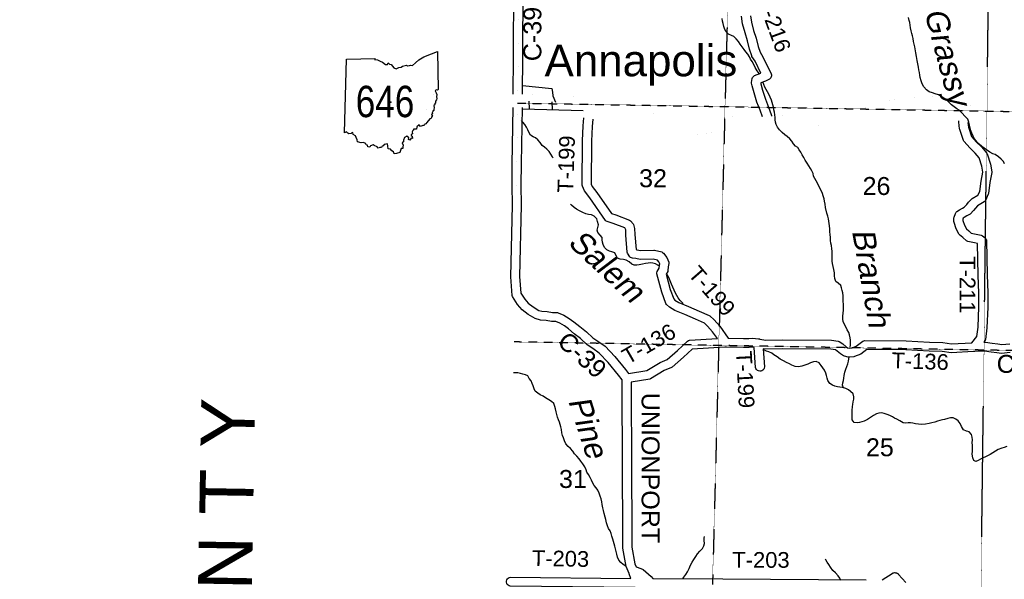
# Model space of a CAD drawing. Header units: feet. Extents: x -155 to 2562643, y -56 to 364810.
# Tile 36 of 121: x 2443888 to 2465831, y 264824 to 277287. Entities that reach past the tile are written whole.
import ezdxf
from ezdxf.enums import TextEntityAlignment as Align

# ---------------------------------------------------------------- set-up
doc = ezdxf.new("R2010")
doc.units = ezdxf.units.FT
doc.header["$MEASUREMENT"] = 0
for name, pattern in [('CENTER', [2, 1.25, -0.25, 0.25, -0.25]), ('HIDDEN2', [0.1875, 0.125, -0.0625]), ('water', [0])]:
    doc.linetypes.add(name, pattern=pattern)
for name, color, linetype in [('62', 7, 'Continuous'), ('COUNTY-LINE', 4, 'CENTER'), ('COUNTY-RD', 7, 'Continuous'), ('CR-TEXT', 7, 'Continuous'), ('HTEXT', 3, 'Continuous'), ('MTEXT', 2, 'Continuous'), ('RT-MKR', 7, 'Continuous'), ('SECTION', 8, 'HIDDEN2'), ('SECTION-TEXT', 8, 'Continuous'), ('STATE-RT', 2, 'Continuous'), ('STREET-RURAL', 14, 'Continuous'), ('TR-TEXT', 6, 'Continuous'), ('TWP-RD', 6, 'Continuous'), ('WATER-TEXT', 1, 'Continuous'), ('WATERWAY', 14, 'water')]:
    doc.layers.add(name, color=color, linetype=linetype)
doc.styles.add('ARIAL', font='arial.ttf')

# ---------------------------------------------------------------- blocks, each defined once
blk = doc.blocks.new('SR2')
at = {"layer": '62', "color": 0, "linetype": 'Continuous'}
blk.add_line((-813, -543), (-773, 884), dxfattribs=at)
for points in [[(-773, 884), (-219, 893), (-228, 876), (-175, 872), (-120, 842), (-73, 823), (-15, 777), (19, 778), (33, 815), (60, 786), (91, 781), (145, 713), (190, 698), (243, 722), (283, 725), (312, 749), (388, 768), (409, 756), (449, 759), (470, 768), (505, 760), (567, 812), (630, 873), (728, 931), (874, 985), (990, 1034), (1006, 294)], [(1006, 294), (989, 283), (963, 288), (945, 267), (967, 233), (977, 196), (968, 156), (977, 122), (971, 94), (954, 67), (949, 40), (934, 12), (936, -3), (922, -16), (924, -62), (918, -88), (920, -110), (898, -115), (903, -134), (889, -148), (892, -172), (876, -188), (892, -219), (879, -229), (869, -266), (841, -274), (785, -343), (765, -369), (742, -376), (730, -403), (703, -403), (661, -421), (634, -389), (587, -428), (582, -472), (522, -471), (524, -494), (511, -500), (499, -523), (506, -563), (478, -573), (481, -596), (499, -610), (507, -655), (478, -646), (453, -683), (428, -674), (437, -643), (394, -605), (354, -635), (334, -684), (333, -717), (304, -737), (323, -783), (319, -815), (320, -845), (283, -844), (260, -926)], [(260, -926), (195, -942), (151, -951), (135, -914), (103, -895), (82, -857), (36, -852), (25, -800), (20, -759), (-43, -769), (-61, -795), (-83, -801), (-96, -827), (-126, -829), (-159, -841), (-180, -816), (-234, -791), (-258, -778), (-308, -798), (-319, -822), (-359, -812), (-369, -785), (-393, -777), (-398, -748), (-450, -733), (-490, -739), (-559, -716), (-564, -679), (-588, -633), (-600, -602), (-644, -577), (-653, -540), (-667, -541), (-680, -556), (-729, -563), (-749, -548), (-776, -522), (-813, -543)]]:
    blk.add_lwpolyline(points, dxfattribs=at)
at = {"layer": 'RT-MKR', "color": 0, "linetype": 'Continuous'}
blk.add_lwpolyline([(-773, 884), (-219, 893), (-228, 876), (-175, 872), (-120, 842), (-73, 823), (-15, 777), (19, 778), (33, 815), (60, 786), (91, 781), (145, 713), (190, 698), (243, 722), (283, 725), (312, 749), (388, 768), (409, 756), (449, 759), (470, 768), (505, 760), (567, 812), (630, 873), (728, 931), (874, 985), (990, 1034), (1006, 294), (1006, 294), (989, 283), (963, 288), (945, 267), (967, 233), (977, 196), (968, 156), (977, 122), (971, 94), (954, 67), (949, 40), (934, 12), (936, -3), (922, -16), (924, -62), (918, -88), (920, -110), (898, -115), (903, -134), (889, -148), (892, -172), (876, -188), (892, -219), (879, -229), (869, -266), (841, -274), (785, -343), (765, -369), (742, -376), (730, -403), (703, -403), (661, -421), (634, -389), (587, -428), (582, -472), (522, -471), (524, -494), (511, -500), (499, -523), (506, -563), (478, -573), (481, -596), (499, -610), (507, -655), (478, -646), (453, -683), (428, -674), (437, -643), (394, -605), (354, -635), (334, -684), (333, -717), (304, -737), (323, -783), (319, -815), (320, -845), (283, -844), (260, -926), (260, -926), (195, -942), (151, -951), (135, -914), (103, -895), (82, -857), (36, -852), (25, -800), (20, -759), (-43, -769), (-61, -795), (-83, -801), (-96, -827), (-126, -829), (-159, -841), (-180, -816), (-234, -791), (-258, -778), (-308, -798), (-319, -822), (-359, -812), (-369, -785), (-393, -777), (-398, -748), (-450, -733), (-490, -739), (-559, -716), (-564, -679), (-588, -633), (-600, -602), (-644, -577), (-653, -540), (-667, -541), (-680, -556), (-729, -563), (-749, -548), (-776, -522), (-813, -543), (-813, -543), (-773, 884)], close=True, dxfattribs=at)
at = {"layer": 'RT-MKR', "color": 0}
blk.add_point((88, 48), dxfattribs=at)

msp = doc.modelspace()

# ---------------------------------------------------------------- linework, layer by layer
at = {"layer": 'COUNTY-LINE', "const_width": 0.04, "flags": 128}
msp.add_lwpolyline([(2451935.99, 183626.87), (2452186.29, 194241.17), (2452356.47, 199888.32), (2452356.47, 199888.32), (2452537.05, 210912.9), (2452642.86, 215853.49), (2452642.86, 215853.49), (2453052.69, 231900.41), (2453052.69, 231900.41), (2453184.69, 237232.8), (2453471.4, 253160.5), (2453471.4, 253160.5), (2453538.39, 256176.6), (2453568.21, 261539.59), (2453606.32, 263882.44), (2454823.35, 263908.45), (2454835.46, 264767.7), (2454835.46, 264767.7), (2455013.2, 277384.76), (2455009.22, 279887.93), (2455009.22, 279887.93), (2444652.57, 279864.08), (2438092.07, 280026.05), (2423207.96, 280172.56)], dxfattribs=at)
at = {"layer": 'COUNTY-RD'}
for points in [[(2454887.21, 275630.61), (2454891.77, 276448.75), (2454909.65, 279657.29)], [(2455109.39, 279609.73), (2455091.89, 276470.66), (2455087.22, 275630.54)], [(2457001.29, 269650.18), (2456801.92, 269863.53), (2456658.46, 269960.29), (2456533.57, 270046.65), (2456388.89, 270185.18), (2456244.69, 270294.32), (2456117.71, 270402.35), (2456026.36, 270465.95), (2455925.47, 270528.27), (2455838.45, 270565.54), (2455743.44, 270568.69), (2455622.92, 270586.37), (2455492.21, 270596.09), (2455376.42, 270628.56), (2455222.98, 270723.15), (2455086.32, 270823.79), (2454982.11, 270945.68), (2454868.03, 271121.84), (2454860, 271145.81), (2454829.99, 271563.21), (2454867.21, 273159.58), (2454859.9, 273602.13), (2454866.35, 274060.04), (2454866.34, 274060.08), (2454884.25, 275330.61)], [(2455084.24, 275328.16), (2455066.69, 274083.62), (2455066.7, 274083.58), (2455059.92, 273602.38), (2455067.25, 273158.91), (2455030.15, 271568.07), (2455056.74, 271198.38), (2455142.75, 271065.55), (2455223.41, 270971.21), (2455334.95, 270889.07), (2455457.47, 270813.54), (2455526.97, 270794.05), (2455644.88, 270785.29), (2455761.32, 270768.21), (2455873.17, 270764.5), (2455891.36, 270760.45), (2456017.9, 270706.25), (2456136.13, 270633.23), (2456239.93, 270560.95), (2456369.94, 270450.34), (2456518.83, 270337.66), (2456660.4, 270202.11), (2456771.26, 270125.45), (2456932.55, 270016.66), (2457151.31, 269782.57), (2457388.95, 269497.36), (2457457.24, 269407.29)], [(2465390.84, 269905.25), (2465345.54, 269907.47)], [(2465378.27, 270106.11), (2465410.89, 270104.51), (2465563.78, 270081.14), (2465687.81, 270064.27), (2465773.04, 270055.54), (2465952.6, 270071.17)], [(2465963.53, 269871.37), (2465771.51, 269854.64), (2465664.13, 269865.65), (2465535.2, 269883.18), (2465390.84, 269905.25)], [(2457507.72, 264844.31), (2457473.02, 264946.73), (2457470.06, 264954.29), (2457406.24, 265111.98), (2457332.26, 265519.84), (2457330.31, 265984.78), (2457330.31, 265984.79), (2457325.09, 267225.36), (2457313.89, 269265.33), (2457232.35, 269372.87), (2457001.29, 269650.18)], [(2457514.18, 269213.79), (2457525.09, 267226.32), (2457530.3, 265985.65), (2457530.31, 265985.62), (2457532.18, 265538.25), (2457599.36, 265167.92), (2457627.17, 265099.2), (2457651.64, 265095.89), (2457765.91, 265050.21), (2457780.39, 265041.34), (2457960.31, 264883.81), (2457998.14, 264837.75)]]:
    msp.add_lwpolyline(points, dxfattribs=at)
at = {"layer": 'SECTION'}
for points in [[(2465314.33, 264624.41), (2465742.8, 299321.65)], [(2460167.35, 296855.94), (2459327.85, 264706.28)], [(2454985.66, 275429.98), (2486683.48, 274891.78)], [(2486564.85, 269558.95), (2454910.73, 270110.81)]]:
    msp.add_lwpolyline(points, dxfattribs=at)
at = {"layer": 'STATE-RT', "color": 2, "linetype": 'Continuous', "const_width": 0.05}
for points in [[(2452309.07, 275525.28), (2452493.67, 275543.16), (2452788.19, 275575), (2453089.73, 275617.8), (2453261.09, 275645.94), (2453369.67, 275650.09), (2454215.74, 275646.65), (2454792.46, 275630.64), (2454887.21, 275630.61)], [(2455087.21, 275628.17), (2455260.63, 275623.98), (2455529.83, 275612), (2455759.32, 275605.42), (2455988.16, 275592.85), (2456215.88, 275586.13), (2456272.76, 275580.68), (2456338.17, 275559.99), (2456395.07, 275515.17), (2456460.45, 275458.11), (2456532.19, 275391.84), (2456536.14, 275389.83), (2456564.56, 275381.26), (2456592.22, 275374.17), (2456622.45, 275372.21), (2456694.65, 275373.3), (2456852.29, 275375.69), (2457056.71, 275380.8), (2457216.12, 275379.02), (2457303.23, 275373.09), (2457386.26, 275355.45), (2457527.79, 275320.81), (2457732.21, 275269.5), (2457950.35, 275212.47), (2458181.68, 275151.89), (2458400.64, 275095.2), (2458587.23, 275047.54), (2458747.85, 275002.6), (2458760.88, 274999.75), (2458782.7, 275000.08), (2458826.13, 275002.4), (2458902.62, 275012.48), (2459064.61, 275042.3), (2459260.35, 275078.94), (2459442.6, 275118.25), (2459522.32, 275130.55), (2459603.91, 275139.43), (2459674.91, 275133.65), (2459761.83, 275132.94), (2459898.82, 275120.51), (2459970.43, 275115.65)], [(2465680.44, 275179.76), (2465756.36, 275174.66), (2465942.97, 275165.33), (2466126.11, 275157.94), (2466323.09, 275154.83), (2466582.86, 275152.72), (2466828.36, 275152.35), (2467024.56, 275163.49), (2467203.6, 275172.45), (2467317.38, 275189.22), (2467428.31, 275206.45), (2467513.56, 275232.19), (2467602.87, 275266.61), (2467711.97, 275324.33), (2467816.39, 275387.32), (2467916.94, 275460.15), (2467975.29, 275505.71)], [(2465700.52, 275479.08), (2465773.9, 275474.16), (2465956.51, 275465.03), (2466132.51, 275457.92)], [(2452337.99, 275226.68), (2452524.25, 275244.72), (2452825.41, 275277.28), (2453135.13, 275321.24), (2453291.25, 275346.88), (2453374.79, 275350.07), (2454210.96, 275346.67), (2454788.24, 275330.64), (2454884.25, 275330.61)], [(2455084.24, 275328.16), (2455250.33, 275324.14), (2455518.87, 275312.2), (2455746.78, 275305.66), (2455975.5, 275293.09), (2456197.14, 275286.55), (2456200.95, 275286.19), (2456203.51, 275284.17), (2456260.01, 275234.87), (2456359.03, 275143.4), (2456423.78, 275110.37), (2456461.32, 275099.05)], [(2460645.82, 275142.13), (2460796.1, 275148.7), (2461039.24, 275160.29), (2461283.17, 275181.83), (2461466.63, 275196.45), (2461698.29, 275225.73), (2461982.71, 275258.1), (2462204.86, 275285.73), (2462212.92, 275286.43)], [(2462239.12, 274987.57), (2462397.61, 275001.58), (2462606.45, 275018.81), (2462739.63, 275031.58), (2462840.79, 275052.41), (2462937.78, 275085.55), (2463054.87, 275141.41), (2463132.77, 275162.54), (2463246.43, 275188.55), (2463354.49, 275205.12), (2463507.84, 275223.18), (2463684.68, 275243.55), (2463857.13, 275256.08), (2464065.11, 275274.93), (2464147.53, 275276.18), (2464216.95, 275267.79), (2464305.52, 275246.19), (2464413.59, 275214.45), (2464620.67, 275136.4), (2464742.19, 275075.18), (2464817.41, 275033.45)], [(2465021.77, 274999.98), (2465066.01, 275011.09), (2465142.45, 275060.11), (2465227.2, 275111.07), (2465293.8, 275152.73), (2465329.91, 275168.08), (2465366.25, 275179.44), (2465406.32, 275185.78), (2465473.02, 275191.66), (2465585.8, 275186.11), (2465680.44, 275179.76)], [(2456659.91, 275072.74), (2456699.2, 275073.34), (2456858.31, 275075.75), (2457058.79, 275080.76), (2457204.24, 275079.14), (2457261.65, 275075.23), (2457319.42, 275062.95), (2457455.61, 275029.63), (2457657.75, 274978.88), (2457874.41, 274922.25), (2458106.08, 274861.57), (2458325.92, 274804.66), (2458509.69, 274757.72), (2458675.25, 274711.4), (2458730.62, 274699.25), (2458793, 274700.2), (2458853.77, 274703.46), (2458949.4, 274716.04), (2459119.37, 274747.34), (2459319.59, 274784.82), (2459497.14, 274823.11), (2459561.46, 274833.03), (2459608.01, 274838.11), (2459661.49, 274833.75), (2459747.03, 274833.06), (2459875.08, 274821.43), (2459950.09, 274816.33)], [(2459970.45, 275115.64), (2460015.68, 275112.56), (2460117.27, 275108.24), (2460195.26, 275105.8), (2460301.3, 275112.99), (2460426.55, 275122.71), (2460440.48, 275124.2)]]:
    msp.add_lwpolyline(points, dxfattribs=at)
at = {"layer": 'STATE-RT', "color": 2, "linetype": 'Continuous'}
for points in [[(2462212.7, 275286.41, 0.05, 0.05, 0), (2462372.07, 275300.5, 0.05, 0.05, 0), (2462579.81, 275317.63, 0.05, 0.05, 0), (2462694.93, 275328.66, 0.05, 0.05, 0), (2462761.71, 275342.43, 0.05, 0.05, 0), (2462824.32, 275363.81, 0.05, 0.05, 0), (2462950.17, 275423.85, 0.05, 0.05, 0), (2463060.01, 275453.64, 0.05, 0.05, 0), (2463190.17, 275483.43, 0.05, 0.05, 0), (2463314.21, 275502.44, 0.05, 0.05, 0), (2463473.12, 275521.16, 0.05, 0.05, 0), (2463656.62, 275542.31, 0.05, 0.05, 0), (2463832.71, 275555.1, 0.05, 0.05, 0), (2464049.27, 275574.73, 0.05, 0.05, 0), (2464163.33, 275576.46, 0.05, 0.05, 0), (2464270.67, 275563.47, 0.05, 0.05, 0), (2464383.36, 275536.01, 0.05, 0.05, 0), (2464508.91, 275499.13, 0.05, 0.05, 0), (2464741.39, 275411.5, 0.05, 0.05, 0), (2464882.51, 275340.42, 0.05, 0.05, 0), (2464958.27, 275298.38, 0.05, 0.05, 0), (2464984.15, 275314.97, 0.05, 0.05, 0), (2465070.34, 275366.81, 0.05, 0.05, 0), (2465154.74, 275419.61, 0.05, 0.05, 0), (2465226.25, 275449.98, 0.05, 0.05, 0), (2465297.69, 275472.32, 0.05, 0.05, 0), (2465369.66, 275483.7, 0.05, 0.05, 0), (2465467.18, 275492.32, 0.05, 0.05, 0), (2465603.22, 275485.61, 0.05, 0.05, 0), (2465700.52, 275479.08, 0.05, 0.05, 0)], [(2459950.07, 274816.34, 0.05, 0.05, 0), (2459999.1, 274813, 0.05, 0.05, 0), (2460106.19, 274808.44, 0.05, 0.05, 0), (2460200.72, 274805.48, 0.05, 0.05, 0), (2460323.06, 274813.77, 0.05, 0.05, 0), (2460454.17, 274823.95, 0.05, 0.05, 0), (2460603.81, 274840.01, 0.05, 0.05, 0), (2460809.78, 274849.02, 0.05, 0.05, 0), (2461059.58, 274860.91, 0.05, 0.05, 0), (2461308.29, 274882.89, 0.05, 0.05, 0), (2461497.37, 274897.95, 0.05, 0.05, 0), (2461734.07, 274927.87, 0.05, 0.05, 0), (2462018.19, 274960.2, 0.05, 0.05, 0), (2462236.38, 274987.33, 0.05, 0.05, 0), (2462238.9, 274987.55, 0.05, 0.05, 0)]]:
    msp.add_lwpolyline(points, format="xyseb", dxfattribs=at)
at = {"layer": 'STREET-RURAL'}
for points in [[(2455090.45, 275820.07), (2455749.24, 275758.36), (2455760.24, 275672.35), (2455769.16, 275592.33), (2455830.47, 275451.29)], [(2455246.3, 275301.19), (2455244.39, 275474.33)], [(2455759.18, 275286.83), (2455756.55, 275455.35)], [(2455090.01, 275305.56), (2456445.61, 275267.62)]]:
    msp.add_lwpolyline(points, dxfattribs=at)
at = {"layer": 'TWP-RD'}
for points in [[(2460176.71, 277374.08), (2460194.98, 277232.05), (2460245.4, 277050.17), (2460297.81, 276872.53), (2460348.12, 276689.44), (2460387.61, 276560.36), (2460450.77, 276461.85), (2460637.17, 276080.65), (2460642.31, 276059.04), (2460642.59, 276036.83)], [(2460440.48, 275124.2), (2460390.27, 275270.09), (2460319.39, 275448.58), (2460253.11, 275658.8), (2460208.83, 275814.53), (2460200.22, 275876.84), (2460200.4, 275891.82), (2460214.43, 275977.94), (2460222.18, 275997.73), (2460233.92, 276015.45), (2460249.12, 276030.31), (2460267.1, 276041.64), (2460408.36, 276093.28), (2460276.17, 276363.63), (2460208.13, 276469.75), (2460202.39, 276482.16), (2460156.04, 276633.67), (2460105.45, 276817.73), (2460053.1, 276995.16), (2459998.44, 277192.37), (2459976.59, 277362.22)], [(2460642.59, 276036.83), (2460637.99, 276015.11), (2460628.73, 275994.91), (2460615.28, 275977.26), (2460598.27, 275962.97), (2460511.16, 275917.91), (2460401.96, 275878), (2460405.03, 275855.77), (2460444.71, 275716.23), (2460507.95, 275515.64), (2460577.87, 275339.57), (2460634.25, 275175.76), (2460642.48, 275151.84), (2460645.82, 275142.13)], [(2457427.15, 272112.14), (2457395.95, 272489.36), (2457393.45, 272603.55), (2457383.39, 272638.46), (2457372.57, 272651.4), (2457111.33, 272750.73), (2456976.85, 272792.28), (2456957.65, 272803.27), (2456941.33, 272818.18), (2456591.11, 273318.68), (2456472.71, 273473.76), (2456430.19, 273580.89), (2456426.64, 273599.73), (2456431.29, 274589.43), (2456448.25, 274923.88), (2456461.32, 275099.05)], [(2456659.91, 275072.74), (2456647.87, 274911.37), (2456631.27, 274583.9), (2456626.77, 273627.75), (2456648.43, 273573.18), (2456752.59, 273436.75), (2457079.21, 272969.98), (2457176.46, 272939.93), (2457480.07, 272824.5), (2457501.01, 272809.59), (2457557.05, 272742.56), (2457566.84, 272724.14), (2457592.83, 272633.94), (2457595.77, 272499.8), (2457623.37, 272166.14), (2457644.81, 272164.02), (2457730.92, 272149.15), (2458024.08, 272157.7), (2458038.29, 272156.08), (2458196.9, 272114.52), (2458216.68, 272104.27), (2458233.72, 272089.92), (2458307.97, 271992.03), (2458352.14, 271885.72), (2458355.32, 271857.57), (2458343.02, 271785.5), (2458336.1, 271702.29), (2458329.28, 271680.81), (2458294.72, 271622.07), (2458387.18, 271280.38), (2458464.38, 271067.81), (2458491.41, 271043.93), (2458580.76, 270990.54), (2458793.18, 270901.67), (2459028.83, 270798.2), (2459252.49, 270697.55), (2459265.28, 270689.27), (2459361.58, 270603.66), (2459487.88, 270457.79), (2459678.2, 270193.81), (2460017.34, 270186.73), (2460140.63, 270187.55), (2460222.69, 270193.72), (2460353.25, 270178.6), (2460357.02, 270178.87), (2460357.24, 270178.83), (2460357.45, 270178.84), (2460366.51, 270177.06), (2460375.68, 270176), (2460379.19, 270174.61), (2460518.57, 270147.83), (2460877.37, 270153.91), (2461982.61, 270150.39), (2462129.57, 270128.48), (2462150.77, 270120.14), (2462229.53, 270066.1), (2462304.61, 270002), (2462340.11, 269978.16), (2462372.45, 269970.1), (2462438.57, 269976.99), (2462532.62, 270015.51), (2462680.86, 270125.98), (2462700.66, 270134.92), (2462721.9, 270139.4), (2463646.01, 270131.63), (2464161.57, 270103.05), (2464460.57, 270097.53), (2464655.77, 270068.46), (2465106.14, 270092.88), (2465219.17, 270227.64), (2465245.79, 270442.72)], [(2465245.79, 270442.72), (2465261.66, 270891.42), (2465261.61, 271198.44), (2465248.37, 271599.93), (2465235.48, 272301.63), (2465165.8, 272315.37), (2465020.2, 272345.41), (2465003.82, 272351.94), (2464988.84, 272361.23), (2464906.8, 272434.78), (2464836.17, 272493.1), (2464826.71, 272503.44), (2464818.8, 272514.98), (2464761.66, 272629.95), (2464710.92, 272771.51), (2464707.97, 272789.34), (2464709.35, 272874.26), (2464711.99, 272889.55), (2464740.27, 272973.15), (2464748.06, 272987.72), (2464758.15, 273000.83), (2464770.23, 273012.08), (2464836.1, 273055.71), (2464898.57, 273090.14), (2464939.36, 273113.53), (2464995.73, 273171.44), (2465036.61, 273221.46), (2465104.91, 273293.91), (2465115.44, 273302.42), (2465244.3, 273380.4), (2465283.47, 273464.18), (2465314.55, 273689.54), (2465349.14, 273893.08), (2465327.08, 274021.88), (2465268.38, 274214.27), (2465179.33, 274314.29), (2465067.68, 274424.98), (2464930.74, 274579.47), (2464920.58, 274597.12), (2464838.59, 274845.06), (2464836.35, 274855.37), (2464819.76, 275007.5), (2464817.41, 275033.45)], [(2465021.77, 274999.98), (2465033.45, 274892.81), (2465100.81, 274689.11), (2465213.06, 274562.48), (2465324.56, 274451.94), (2465437.11, 274325.51), (2465445.04, 274313.51), (2465451.17, 274300.48), (2465522.08, 274068.13), (2465550.58, 273901.69), (2465550.6, 273884.75), (2465512.25, 273659.12), (2465478.5, 273414.41), (2465474.24, 273399.98), (2465408.44, 273259.26), (2465396.78, 273243.4), (2465382.24, 273230.1), (2465236.44, 273141.88), (2465186.99, 273089.42), (2465145.09, 273038.15), (2465068.04, 272959), (2465057.04, 272950.47), (2464996.59, 272915.8), (2464939.77, 272884.48), (2464916.11, 272868.81), (2464908.94, 272847.62), (2464908.38, 272813.34), (2464945.98, 272708.46), (2464985.31, 272629.32), (2465037.27, 272586.42), (2465095.68, 272534.05), (2465205.35, 272511.43), (2465317.13, 272489.38), (2465332.1, 272483.85), (2465346.01, 272476.01), (2465403.67, 272430.11), (2465415.33, 272416.88), (2465424.5, 272401.8), (2465430.89, 272385.35), (2465434.3, 272368.03), (2465448.31, 271605.06)], [(2457457.24, 269407.29), (2457866.98, 269471.89), (2458163.03, 269654.84), (2458316.05, 269717.41), (2458547.61, 269919.1), (2458770.38, 270128.91), (2458790.5, 270140.54), (2458812.76, 270147.25), (2459437.54, 270185.63), (2459330.86, 270333.6), (2459218.94, 270462.86), (2459149.52, 270524.57), (2458947.59, 270615.44), (2458714.37, 270717.85), (2458490.42, 270811.54), (2458372.9, 270881.75), (2458303.47, 270943.09), (2458289.36, 270963.82), (2458196.32, 271220.02), (2458087.2, 271623.3), (2458087.22, 271649.99), (2458094.25, 271675.74), (2458139.61, 271752.84), (2458144.42, 271810.65), (2458150.92, 271848.76), (2458133.12, 271891.6), (2458102, 271932.64), (2458008.41, 271957.15), (2457716.68, 271948.65), (2457617.94, 271965.7), (2457544.11, 271972.98), (2457522.67, 271980.17), (2457503.37, 271991.97), (2457487.19, 272007.79), (2457435.05, 272088.86), (2457427.15, 272112.14)], [(2465448.31, 271605.06), (2465461.61, 271201.75), (2465461.66, 270887.89), (2465445.35, 270426.87), (2465412.84, 270164.2), (2465406.89, 270145.92), (2465397.57, 270129.12), (2465378.27, 270106.11)], [(2464646.35, 269867.66), (2464443.92, 269897.81), (2464154.19, 269903.15), (2463639.64, 269931.67), (2462764.7, 269939.03), (2462631.83, 269840.02), (2462494.5, 269783.78), (2462480.67, 269780.3), (2462367.03, 269768.45), (2462349.63, 269769.68), (2462266.3, 269790.43), (2462250.4, 269797.49), (2462183.53, 269842.4), (2462107.68, 269907.15), (2462066.01, 269935.74), (2461967.47, 269950.43), (2460878.75, 269953.91), (2460501.21, 269947.51), (2460459.67, 269955.49), (2460486.92, 269554.24), (2460481.85, 269528.41), (2460470.26, 269504.77), (2460452.95, 269484.93), (2460431.08, 269470.24), (2460406.17, 269461.72), (2460379.9, 269459.94), (2460354.07, 269465.01), (2460330.43, 269476.6), (2460310.59, 269493.91), (2460295.9, 269515.78), (2460287.38, 269540.69), (2460256.96, 269988.42), (2460218.64, 269992.86), (2460148.81, 269987.61), (2460015.93, 269986.71), (2459637.34, 269994.63), (2459637.3, 269994.62), (2459630.23, 269994.77), (2459623.25, 269994.06), (2459617.14, 269995.05), (2459613.37, 269995.13), (2459610.99, 269995.18), (2459602.12, 269995.37), (2458872.72, 269950.56), (2458681.91, 269770.84), (2458428.72, 269550.31), (2458414.7, 269541.67), (2458254.06, 269475.99), (2457946.53, 269285.94), (2457927.84, 269279.01), (2457514.18, 269213.79)], [(2465345.54, 269907.47), (2465173.92, 269896.39), (2465173.43, 269896.23), (2465162.03, 269895.61), (2465153.8, 269894.89), (2465152.62, 269895.02), (2465148.17, 269894.73), (2465147.67, 269894.83), (2464646.35, 269867.66)], [(2457602.11, 264643.39), (2454821.37, 264670.39), (2454795.99, 264677.46), (2454773.32, 264690.84), (2454754.89, 264709.64), (2454741.95, 264732.56), (2454735.38, 264758.06), (2454735.63, 264784.39), (2454742.7, 264809.77), (2454756.08, 264832.44), (2454774.88, 264850.87), (2454797.8, 264863.81), (2454823.3, 264870.38), (2457507.72, 264844.31)], [(2463106.71, 264813.19), (2463330.45, 264950.88), (2463332.61, 264952.91), (2463341.63, 264957.76), (2463350.36, 264963.13), (2463353.2, 264963.98), (2463355.79, 264965.37), (2463365.69, 264967.7), (2463375.58, 264970.65), (2463378.55, 264970.73), (2463381.42, 264971.41), (2463391.63, 264971.1), (2463401.9, 264971.39), (2463404.8, 264970.7), (2463407.75, 264970.61), (2463417.53, 264967.67), (2463427.52, 264965.29), (2463430.13, 264963.88), (2463432.96, 264963.03), (2463441.69, 264957.63), (2463450.68, 264952.77), (2463452.83, 264950.74), (2463455.35, 264949.18), (2463462.36, 264941.73), (2463469.81, 264934.69), (2463471.37, 264932.16), (2463640.3, 264752.65)], [(2457998.14, 264837.75), (2459559.43, 264830.25), (2459559.46, 264830.24), (2462749.65, 264814.91)]]:
    msp.add_lwpolyline(points, dxfattribs=at)
at = {"layer": 'WATERWAY'}
for points in [[(2460370.58, 276079.24), (2460364.96, 276090.85), (2460326.01, 276146.51), (2460278.75, 276222.12), (2460245.67, 276289.91), (2460208.62, 276353.62), (2460171.71, 276407.3), (2460152.88, 276461.24), (2460117.95, 276516.96), (2460073.01, 276570.52), (2460030.1, 276622.1), (2459989.09, 276681.74), (2459944.01, 276745.34), (2459905.06, 276801), (2459855.99, 276862.53), (2459805.1, 276909.98), (2459748.5, 276935.26), (2459685.76, 276968.49), (2459632.87, 277015.91), (2459599.95, 277071.65), (2459579, 277133.59), (2459564.01, 277199.64), (2459551.21, 277253.66), (2459540.33, 277313.74)], [(2465020.92, 275072.58), (2464824.25, 275269.97), (2464773.58, 275301.36), (2464710.7, 275344.62), (2464657.78, 275394.05), (2464590.61, 275457.33), (2464535.73, 275502.72), (2464480.94, 275542.08), (2464412.04, 275585.25), (2464361.43, 275612.63), (2464292.8, 275635.73), (2464228.22, 275656.88), (2464159.54, 275684), (2464096.66, 275727.26), (2464039.5, 275792.69), (2464002.45, 275856.41), (2463975.39, 275924.28), (2463956.22, 276002.31), (2463949.47, 276054.42), (2463940.62, 276112.52), (2463927.76, 276170.56), (2463916.85, 276232.64), (2463901.81, 276302.7), (2463886.66, 276380.79), (2463871.4, 276466.91), (2463860.18, 276551.07), (2463860.18, 276551.07), (2463836.25, 276683.25), (2463823.38, 276741.29), (2463810.47, 276803.34), (2463797.49, 276869.42), (2463784.63, 276927.46), (2463773.86, 276979.51), (2463758.96, 277039.53), (2463743.98, 277105.57), (2463733.13, 277163.64), (2463722.27, 277221.71), (2463711.53, 277271.75), (2463694.54, 277337.76)], [(2462397.66, 269992.66), (2462402, 270034.53), (2462405.23, 270090.8), (2462404.42, 270149.02), (2462399.62, 270205.17), (2462384.67, 270269.2), (2462363.85, 270321.1), (2462332.86, 270382.9), (2462297.79, 270448.65), (2462264.73, 270514.43), (2462241.88, 270568.31), (2462229.13, 270618.32), (2462234.29, 270680.64), (2462241.35, 270751.02), (2462244.41, 270819.33), (2462245.64, 270875.57), (2462242.76, 271082.34), (2462237.93, 271140.49), (2462229.03, 271202.61), (2462220.3, 271252.68), (2462205.37, 271314.71), (2462184.56, 271366.61), (2462129.63, 271416.01), (2462076.82, 271457.41), (2462055.87, 271519.35), (2462048.98, 271581.49), (2462044.01, 271649.69), (2462030.9, 271725.8), (2462017.95, 271789.86), (2462005.01, 271853.93), (2461998.22, 271908.04), (2461993.43, 271964.19), (2461996.69, 272018.45), (2461993.81, 272080.65), (2461993.11, 272130.84), (2461986.36, 272182.95), (2461977.29, 272257.1), (2461966.47, 272313.17), (2461959.66, 272369.29), (2461958.74, 272435.54), (2461951.76, 272503.7), (2461944.9, 272563.84), (2461939.93, 272632.03), (2461935.02, 272696.21), (2461928.29, 272746.31), (2461921.54, 272798.42), (2461910.72, 272854.48), (2461897.85, 272912.52), (2461876.87, 272976.47), (2461848.95, 273106.58), (2461835.92, 273176.66), (2461824.9, 273246.78), (2461814.1, 273300.84), (2461797.19, 273360.83), (2461780.31, 273418.81), (2461747.25, 273484.59), (2461716.2, 273550.4), (2461681.08, 273620.17), (2461637.84, 273695.84), (2461608.96, 273749.63), (2461576.07, 273803.37), (2461573.22, 273863.56), (2461540.3, 273919.31), (2461513.44, 273973.13), (2461476.47, 274030.82), (2461435.41, 274094.48), (2461390.3, 274160.09), (2461361.34, 274219.9), (2461326.35, 274279.63), (2461293.46, 274333.37), (2461260.6, 274385.09), (2461227.68, 274440.84), (2461177.02, 274472.23), (2461136.09, 274525.85), (2461099.13, 274583.54), (2461048.16, 274637.02), (2460991.25, 274684.38), (2460938.49, 274721.77), (2460877.51, 274773.09), (2460818.37, 274836.48), (2460779.45, 274890.13), (2460744.44, 274951.87), (2460731.69, 275001.88), (2460724.94, 275053.99), (2460722.12, 275112.17), (2460715.28, 275170.3), (2460715.28, 275170.3), (2460706.46, 275226.39), (2460695.67, 275280.45), (2460686.82, 275338.55), (2460676.02, 275392.61), (2460659.2, 275446.57), (2460640.4, 275498.51), (2460613.45, 275558.35), (2460588.53, 275616.22), (2460553.52, 275677.95), (2460524.65, 275731.75), (2460493.74, 275787.52), (2460468.8, 275847.4), (2460447.96, 275901.31), (2460447.51, 275902.57)], [(2455778.81, 274202.08), (2455760.2, 274229.14), (2455723.21, 274288.84), (2455686.19, 274350.54), (2455635.25, 274402.01), (2455584.39, 274447.45), (2455531.58, 274488.86), (2455484.55, 274548.41), (2455437.51, 274607.96), (2455384.56, 274659.4), (2455332.09, 274676.71), (2455275.26, 274718.05), (2455236.23, 274779.73), (2455215.33, 274837.66), (2455184.42, 274893.43), (2455143.44, 274951.06), (2455098.44, 275008.64), (2455073.69, 275039.53)], [(2465833.33, 274073.84), (2465814.53, 274125.77), (2465759.48, 274183.2), (2465700.57, 274230.54), (2465625.49, 274283.66), (2465575, 274303.01), (2465506.21, 274338.16), (2465433.23, 274385.29), (2465380.47, 274422.67), (2465329.7, 274462.1), (2465268.74, 274511.41), (2465223.83, 274562.96), (2465166.56, 274636.43), (2465137.65, 274692.23), (2465110.62, 274758.09), (2465087.63, 274822.01), (2465070.72, 274882), (2465057.92, 274936.03), (2465042.91, 275004.08), (2465020.92, 275072.58)], [(2458148.6, 271790.09), (2458106.07, 271819.55), (2458055.44, 271848.93), (2457994.9, 271868.13), (2457944.61, 271873.43), (2457892.52, 271862.63), (2457836.37, 271855.8), (2457764.25, 271840.7), (2457694.12, 271827.64), (2457638.02, 271816.78), (2457585.72, 271822.05), (2457533.21, 271841.37), (2457474.24, 271892.72), (2457407.4, 271931.91), (2457340.86, 271949.01), (2457272.46, 271956.06), (2457213.96, 271973.28), (2457174.85, 272040.98), (2457150.02, 272092.82), (2457085.41, 272115.98), (2457032.99, 272129.28), (2456974.32, 272158.55), (2456921.34, 272211.99), (2456890.27, 272279.81), (2456879.52, 272329.85), (2456872.72, 272385.97), (2456865.96, 272438.08), (2456823.06, 272489.66), (2456772.06, 272545.14), (2456757.22, 272601.15), (2456774.48, 272659.63), (2456785.75, 272716.01), (2456768.59, 272794.07), (2456749.73, 272850.01), (2456688.58, 272913.38), (2456629.94, 272940.64), (2456567.51, 272951.78), (2456503.1, 272960.89), (2456438.4, 272990.07), (2456363.5, 273031.15), (2456296.71, 273066.33), (2456241.95, 273103.68), (2456184.98, 273155.06), (2456163.45, 273177.42)], [(2458671.84, 270963.02), (2458605.22, 271031.66), (2458560.22, 271089.24), (2458531.38, 271141.03), (2458498.29, 271208.81), (2458471.4, 271264.64), (2458444.39, 271328.51), (2458417.36, 271394.37), (2458388.2, 271468.24), (2458352.99, 271544.03), (2458310.5, 271618.38)], [(2465886.75, 267783.99), (2465828.81, 267761.07), (2465776.84, 267742.25), (2465694.85, 267714.96), (2465633.11, 267675.91), (2465573.33, 267640.91), (2465519.58, 267606), (2465415.83, 267554.3), (2465359.98, 267525.38), (2465304.08, 267500.48), (2465252.3, 267467.6), (2465200.38, 267444.76), (2465200.38, 267444.76), (2465149.84, 267468.13), (2465126.9, 267528.03), (2465115.74, 267608.18), (2465118.81, 267676.5), (2465121.96, 267738.78), (2465118.94, 267811.02), (2465118.25, 267861.21), (2465119.28, 267931.5), (2465112.41, 267991.64), (2465099.55, 268049.68), (2465044.48, 268109.12), (2464992.01, 268126.43), (2464923.3, 268155.55), (2464880.17, 268223.19), (2464849.09, 268291.01), (2464800.01, 268352.54), (2464749.24, 268391.96), (2464694.56, 268423.3), (2464632.3, 268422.4), (2464570.28, 268403.43), (2464500.21, 268386.35), (2464450.11, 268377.59), (2464396.1, 268360.75), (2464342.12, 268341.9), (2464280.1, 268322.93), (2464214.05, 268305.91), (2464153.96, 268292.99), (2464075.79, 268279.81), (2463993.49, 268274.6), (2463917.11, 268277.51), (2463852.73, 268284.61), (2463790.27, 268297.76), (2463739.94, 268305.06), (2463689.67, 268308.35), (2463631.56, 268297.47), (2463579.23, 268304.74), (2463506.22, 268353.88), (2463437.43, 268389.03), (2463386.85, 268414.4), (2463336.21, 268443.78), (2463279.58, 268471.07), (2463218.96, 268496.3), (2463152.35, 268519.43), (2463099.9, 268534.73), (2463033.78, 268521.73), (2462983.71, 268510.96), (2462913.97, 268469.79), (2462850.31, 268424.7), (2462784.56, 268385.6), (2462710.74, 268348.39), (2462654.78, 268327.5), (2462604.74, 268314.73), (2462550.53, 268311.93), (2462486.18, 268317.02), (2462437.19, 268372.53), (2462437.94, 268462.9), (2462441.01, 268531.21), (2462442.32, 268581.43), (2462447.11, 268669.84), (2462452.44, 268720.12), (2462461.73, 268774.46), (2462474.92, 268836.9), (2462478.18, 268891.16), (2462463.26, 268953.18), (2462406.23, 269008.58), (2462355.49, 269045.99), (2462298.83, 269075.29), (2462222.2, 269096.27), (2462163.86, 269101.44), (2462113.57, 269106.74), (2462053.06, 269123.93), (2462000.47, 269149.28), (2461941.72, 269184.57), (2461898.59, 269252.21), (2461881.8, 269304.17), (2461868.96, 269360.2), (2461854.17, 269412.19), (2461821.12, 269477.97), (2461788.17, 269535.72), (2461751.29, 269587.4), (2461704.31, 269642.93), (2461639.59, 269674.12), (2461581.45, 269665.25), (2461513.44, 269644.19), (2461449.53, 269617.16), (2461385.53, 269596.15), (2461317.55, 269573.08), (2461245.44, 269557.98), (2461173.04, 269562.96), (2461098.31, 269591.99), (2461041.68, 269619.28), (2460974.92, 269652.45), (2460910.17, 269685.65), (2460839.26, 269728.79), (2460772.27, 269778.02), (2460697.29, 269825.12), (2460646.62, 269856.51), (2460585.92, 269887.76), (2460529.46, 269903), (2460462.73, 269934.16), (2460462.73, 269934.16), (2460452.92, 269937.98)], [(2462249.95, 269088.67), (2462227.5, 269148.55), (2462232.79, 269200.83), (2462244.15, 269251.19), (2462251.48, 269301.49), (2462262.7, 269361.89), (2462279.77, 269434.42), (2462302.92, 269503.02), (2462322.22, 269559.52), (2462345.4, 269626.12), (2462360.72, 269680.55), (2462368.02, 269732.86), (2462375.18, 269767.31)], [(2457412.62, 265107.39), (2457393.82, 265115.03), (2457335.01, 265154.34), (2457282.15, 265199.75), (2457243.26, 265251.39), (2457214.19, 265319.24), (2457193.24, 265381.18), (2457178.34, 265441.2), (2457169.49, 265499.3), (2457150.58, 265559.26), (2457139.81, 265611.31), (2457124.99, 265665.31), (2457106.16, 265719.25), (2457085.18, 265783.19), (2457070.25, 265845.22), (2457047.38, 265901.11), (2457012.51, 265952.81), (2456987.51, 266016.7), (2456968.54, 266080.67), (2456951.43, 266154.72), (2456936.62, 266208.72), (2456911.4, 266288.66), (2456896.42, 266354.71), (2456883.5, 266416.76), (2456872.48, 266486.88), (2456859.53, 266550.94), (2456844.52, 266618.99), (2456827.64, 266676.98), (2456800.64, 266740.84), (2456771.59, 266806.68), (2456738.7, 266860.41), (2456693.79, 266911.97), (2456662.88, 266967.74), (2456631.88, 267029.53), (2456604.96, 267087.37), (2456561.75, 267161.04), (2456530.89, 267212.79), (2456514.1, 267264.75), (2456481.06, 267328.53), (2456437.96, 267394.16), (2456394.94, 267453.77), (2456356.05, 267505.42), (2456303.02, 267562.88), (2456254.03, 267618.39), (2456213.08, 267674.01), (2456164.01, 267735.55), (2456111.09, 267784.98), (2456060.06, 267842.46), (2456028.98, 267910.28), (2456003.99, 267974.17), (2456003.99, 267974.17), (2455987.16, 268028.14), (2455972.26, 268088.16), (2455961.27, 268156.27), (2455948.35, 268218.32), (2455933.57, 268270.31), (2455918.72, 268326.32), (2455897.91, 268378.22), (2455875.01, 268436.12), (2455860.16, 268492.12), (2455843.26, 268552.11), (2455828.22, 268622.17), (2455815.47, 268672.18), (2455790.44, 268738.08), (2455739.56, 268785.53), (2455676.79, 268820.77), (2455609.89, 268863.97), (2455557.17, 268899.35), (2455488.4, 268932.48), (2455431.66, 268967.8), (2455378.79, 269013.22), (2455351.93, 269067.04), (2455332.96, 269131.02), (2455310.08, 269186.91), (2455283.13, 269246.75), (2455242.23, 269298.37), (2455209.28, 269356.12), (2455158.76, 269377.47), (2455100.26, 269394.69), (2455049.85, 269408.02), (2454991.41, 269421.23), (2454941.19, 269420.5), (2454892.96, 269421.81)], [(2458665.27, 264837.57), (2458687.01, 264868.72), (2458732.34, 264931.62), (2458767.65, 264992.37), (2458804.78, 265067.2), (2458839.9, 265142), (2458875.13, 265208.77), (2458912.49, 265267.54), (2458955.75, 265334.42), (2458997.21, 265387.23), (2459048.59, 265448.21), (2459101.98, 265509.21), (2459135.29, 265569.93), (2459148.6, 265624.34), (2459145.69, 265688.55), (2459140.92, 265742.69), (2459146.44, 265778.91)], [(2462189.67, 264794.96), (2462168.86, 264846.86), (2462131.98, 264898.53), (2462066.75, 264965.86), (2462011.77, 265019.27), (2461954.52, 265090.73), (2461919.54, 265150.46), (2461886.67, 265202.18), (2461851.8, 265253.88), (2461841.53, 265269.8)]]:
    msp.add_lwpolyline(points, dxfattribs=at)

# ---------------------------------------------------------------- block references
at = {"layer": 'RT-MKR', "xscale": 1.150001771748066, "yscale": 1.150001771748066}
msp.add_blockref('SR2', (2452060.41, 275392.48), dxfattribs=at)

# ---------------------------------------------------------------- texts
at = {"layer": 'CR-TEXT', "style": 'ARIAL'}
for s, rotation, p in [('C-39', 90, (2455633.41, 276362.6)), ('C-39', 318, (2455760.09, 269987.55)), ('UNIONPORT', 270, (2457628.3, 268979.58))]:
    msp.add_text(s, height=400, rotation=rotation, dxfattribs=at).set_placement(p, align=Align.BOTTOM_LEFT)
msp.add_text('C-36', height=400, dxfattribs=at).set_placement((2465660.71, 269301.84), align=Align.BOTTOM_LEFT)
at = {"layer": 'HTEXT', "style": 'ARIAL'}
msp.add_text('C O U N T Y', height=1200, rotation=89, dxfattribs=at).set_placement((2449413.09, 264144.88), align=Align.BOTTOM_CENTER)
at = {"layer": 'MTEXT', "style": 'ARIAL'}
msp.add_text('Annapolis', height=700, dxfattribs=at).set_placement((2455585.74, 275817.67), align=Align.BOTTOM_LEFT)
at = {"layer": 'RT-MKR', "style": 'ARIAL', "width": 0.8}
msp.add_text('646', height=700, dxfattribs=at).set_placement((2452029.26, 275466.18), align=Align.MIDDLE)
at = {"layer": 'SECTION-TEXT', "style": 'ARIAL'}
for s, p in [('32', (2458002.34, 273436.05)), ('26', (2462983.8, 273262.88)), ('25', (2463058.09, 267444.16)), ('31', (2456217.67, 266738.07))]:
    msp.add_text(s, height=400, dxfattribs=at).set_placement(p, align=Align.BOTTOM_CENTER)
at = {"layer": 'TR-TEXT', "style": 'ARIAL'}
for s, rotation, p in [('T-216', 290, (2460224.63, 277689.01)), ('T-199', 88, (2456325.49, 273422.1)), ('T-211', 270, (2464731.48, 272021.07)), ('T-199', 311, (2458683.84, 271542.42)), ('T-136', 30, (2457495.33, 269507.33)), ('T-199', 273, (2459746.33, 269896.32)), ('T-136', 358, (2463307.14, 269423.39)), ('T-203', 359, (2455298.12, 265016.12))]:
    msp.add_text(s, height=350, rotation=rotation, dxfattribs=at).set_placement(p, align=Align.BOTTOM_LEFT)
msp.add_text('T-203', height=350, dxfattribs=at).set_placement((2459769.67, 264975.27), align=Align.BOTTOM_LEFT)
at = {"layer": 'WATER-TEXT', "style": 'ARIAL', "oblique": 10}
for s, rotation, p in [('Grassy', 285, (2464185.48, 276359.64)), ('Salem', 317, (2456702.15, 271512.86)), ('Branch', 280, (2462479.3, 271466.9)), ('Pine', 288, (2456180.4, 268092.25))]:
    msp.add_text(s, height=500, rotation=rotation, dxfattribs=at).set_placement(p, align=Align.BOTTOM_CENTER)

doc.saveas('drawing.dxf')
